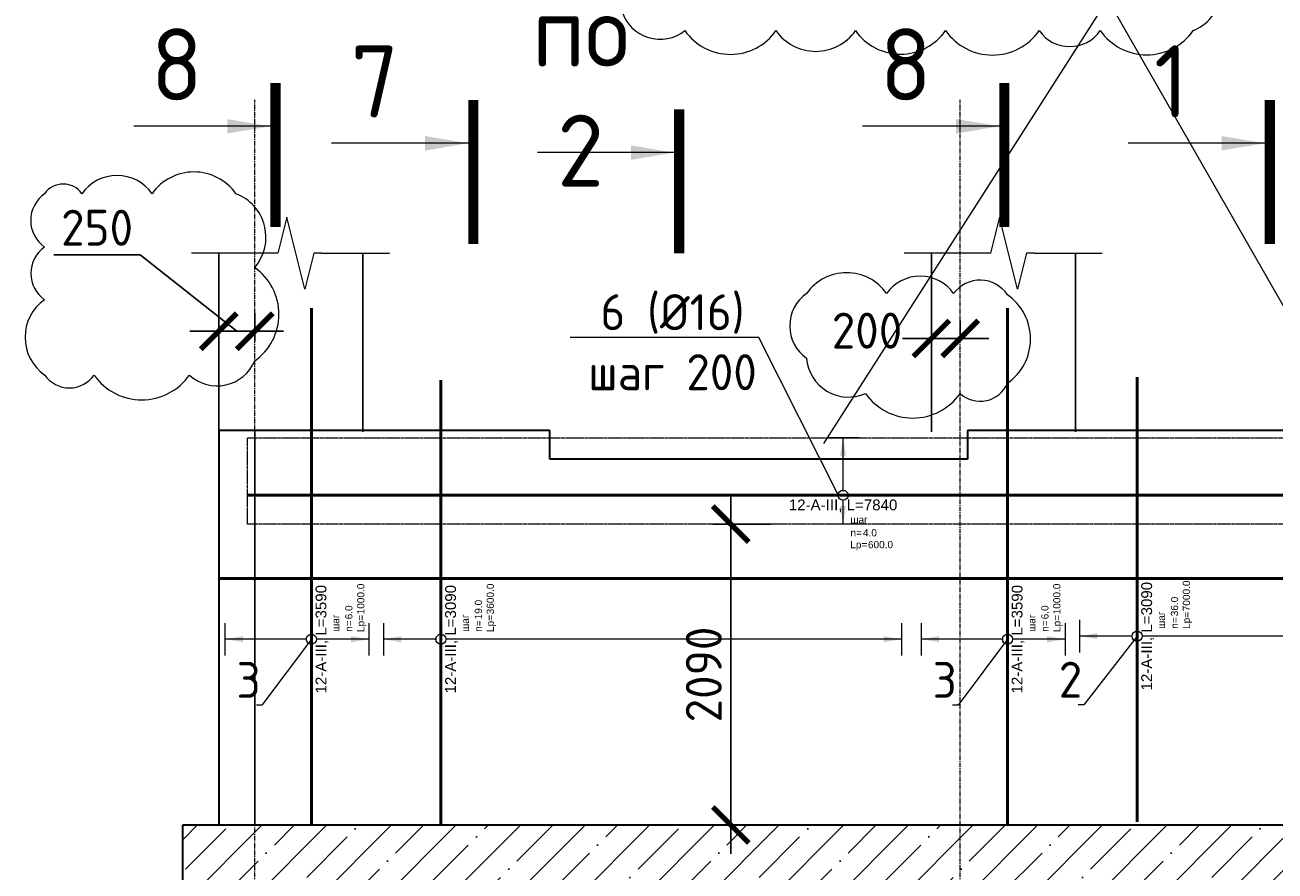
# Model space of a CAD drawing. Header units: millimetres. Extents: x 349531 to 1063351, y -131924 to 96186.
# Tile 115 of 230: x 571040 to 579722, y -26616 to -20739. Entities that reach past the tile are written whole.
import ezdxf
from ezdxf import colors
from ezdxf.entities.mleader import LeaderData, LeaderLine
from ezdxf.enums import TextEntityAlignment as Align
from ezdxf.math import Vec2, Vec3

# ---------------------------------------------------------------- set-up
doc = ezdxf.new("R2010")
doc.units = ezdxf.units.MM
doc.set_wipeout_variables(frame=1)
for name, pattern in [('01 Штриховая _4 мм_', [6, 3.5, -2.5]), ('______5', [1100, 800, -100, 100, -100]), ('________', [0]), ('GOST2.303 4', [7, 5, -2, 0]), ('HIDDEN2', [4.7625, 3.175, -1.5875]), ('осевая', [50.8, 31.75, -6.35, 6.35, -6.35])]:
    doc.linetypes.add(name, pattern=pattern)
for name, color, linetype, lineweight in [('AF_Stena', 90, 'Continuous', 18), ('Standard', 7, 'Continuous', 25), ('АрмСтер', 2, 'Continuous', 50), ('контур распр. стерхней', 2, 'GOST2.303 4', 20), ('Оси', 40, '______5', 18), ('подоснова', 151, 'Continuous', 5), ('размер', 1, 'Continuous', 25), ('РАЗМЕРЫ', 1, 'Continuous', 9), ('Узлы', 7, 'Continuous', 0)]:
    doc.layers.add(name, color=color, linetype=linetype, lineweight=lineweight)
doc.layers.add('АрмСтер_атрибуты', color=2, linetype='Continuous', lineweight=0, plot=False)
doc.styles.add('GOST-2.304_Type-B', font='GOST_Common.ttf')
doc.styles.get("Standard").update_dxf_attribs({"font": 'arial.ttf'})
doc.styles.add('Аннотативный', font='arial.ttf')
doc.dimstyles.new('СПДС', dxfattribs={"dimscale": 100, "dimtxt": 2.5, "dimasz": 2.5, "dimexe": 1.25, "dimexo": 0, "dimtad": 1, "dimdec": 0, "dimtxsty": 'GOST-2.304_Type-B', "dimblk": 'ARCHTICK', "dimcen": 2.5, "dimdle": 2, "dimadec": 0, "dimazin": 2, "dimtfac": 0.75, "dimtdec": 0, "dimtmove": 1, "dimatfit": 3, "dimfxl": 1, "dimtolj": 1, "dimarcsym": 1})

# ---------------------------------------------------------------- blocks, each defined once
blk = doc.blocks.new('*U679')
at = {"layer": 'РАЗМЕРЫ'}
for p, q in [((112.5, 400), (-112.5, 400)), ((112.5, -200), (-112.5, -200))]:
    blk.add_line(p, q, dxfattribs=at)
at = {"layer": 'РАЗМЕРЫ', "ltscale": 15}
blk.add_line((0, -200), (0, 400), dxfattribs=at)
at = {"layer": 'РАЗМЕРЫ'}
for points in [[(0, 400), (20.9, 274.8), (-20.9, 274.8)], [(0, -200), (20.9, -74.8), (-20.9, -74.8)]]:
    blk.add_solid(points, dxfattribs=at)
at = {"layer": 'АрмСтер_атрибуты', "color": 215, "ltscale": 15, "style": 'Аннотативный'}
for s, p in [('шаг', (51.4, -194.2)), ('n=', (51.4, -285.1)), ('Lр=', (50.2, -367.8))]:
    blk.add_text(s, height=50, dxfattribs=at).set_placement(p)
at = {"layer": 'АрмСтер_атрибуты', "style": 'Аннотативный', "flags": 8}
blk.add_attdef('ПОЗ', (110, 29.6), '', height=75, dxfattribs=at)
at = {"layer": 'АрмСтер_атрибуты', "color": 215, "style": 'Аннотативный'}
for tag, p, flags in [('ШАГ', (190.9, -194.2), 10), ('КОЛ', (138, -285.1), 8), ('ШИРИНА', (172.9, -367.8), 8)]:
    blk.add_attdef(tag, p, '', height=50, dxfattribs=dict(at, flags=flags))
at = {"layer": 'АрмСтер_атрибуты', "flags": 9}
for tag, p in [('МАССА', (-1033.5, -810.5)), ('ОБОЗНАЧЕНИЕ', (-1033.5, -924.4))]:
    blk.add_attdef(tag, p, '', height=75, dxfattribs=at)
at = {"linetype": 'Continuous', "lineweight": 0}
blk.add_wipeout([(35, 0), (28.3, 20.6), (10.8, 33.3), (-10.8, 33.3), (-28.3, 20.6), (-35, 0), (-28.3, -20.6), (-10.8, -33.3), (10.8, -33.3), (28.3, -20.6)], dxfattribs=at)
at = {"color": 0, "linetype": 'ByBlock', "lineweight": -2, "ltscale": 100}
blk.add_line((-4137.5, 0), (3702.5, 0), dxfattribs=at)
at = {"layer": 'РАЗМЕРЫ'}
blk.add_circle((0, 0), 35, dxfattribs=at)
at = {"layer": 'АрмСтер_атрибуты', "style": 'Аннотативный', "flags": 8}
blk.add_attdef('НАИМЕНОВАНИЕ', text='', height=75, dxfattribs=at).set_placement((0, -29.3), align=Align.TOP_CENTER)
blk = doc.blocks.new('_ArchTick')
at = {"color": 0, "linetype": 'ByBlock', "const_width": 0.15}
blk.add_lwpolyline([(-0.5, -0.5), (0.5, 0.5)], dxfattribs=at)
blk = doc.blocks.new('*D1174')
at = {"layer": 'DEFPOINTS', "color": 0, "lineweight": 50, "transparency": 16777216}
for p in [(576221, -24206), (575942.4, -26296), (576634.8, -26296)]:
    blk.add_point(p, dxfattribs=at)
at = {"layer": 'размер', "color": 0, "lineweight": -2, "transparency": 16777216}
for p, q in [((575942.4, -24006), (575942.4, -26496)), ((576221, -24206), (575817.4, -24206)), ((576634.8, -26296), (575817.4, -26296))]:
    blk.add_line(p, q, dxfattribs=at)
at = {"layer": 'размер', "color": 0, "lineweight": -2, "transparency": 16777216, "xscale": 250, "yscale": 250, "zscale": 250}
for p, rotation in [((575942.4, -24206), 90), ((575942.4, -26296), 270)]:
    blk.add_blockref('_ArchTick', p, dxfattribs=dict(at, rotation=rotation))
at = {"layer": 'размер', "color": 0, "transparency": 16777216, "insert": (575754.9, -25251), "char_height": 250, "attachment_point": 5, "rotation": 90, "style": 'GOST-2.304_Type-B'}
blk.add_mtext('\\A1;2090', dxfattribs=at)
blk = doc.blocks.new('_None')
blk = doc.blocks.new('*U1332')
at = {"layer": 'РАЗМЕРЫ'}
for p, q in [((112.5, 600), (-112.5, 600)), ((112.5, -400), (-112.5, -400))]:
    blk.add_line(p, q, dxfattribs=at)
at = {"layer": 'РАЗМЕРЫ', "ltscale": 15}
blk.add_line((0, -400), (0, 600), dxfattribs=at)
at = {"layer": 'РАЗМЕРЫ'}
for points in [[(0, 600), (20.9, 474.8), (-20.9, 474.8)], [(0, -400), (20.9, -274.8), (-20.9, -274.8)]]:
    blk.add_solid(points, dxfattribs=at)
at = {"layer": 'АрмСтер_атрибуты', "color": 215, "ltscale": 15, "style": 'Аннотативный'}
for s, p in [('шаг', (51.4, -194.2)), ('n=', (51.4, -285.1)), ('Lр=', (50.2, -367.8))]:
    blk.add_text(s, height=50, dxfattribs=at).set_placement(p)
at = {"layer": 'АрмСтер_атрибуты', "style": 'Аннотативный', "flags": 8}
blk.add_attdef('ПОЗ', (110, 29.6), '', height=75, dxfattribs=at)
at = {"layer": 'АрмСтер_атрибуты', "color": 215, "style": 'Аннотативный'}
for tag, p, flags in [('ШАГ', (190.9, -194.2), 10), ('КОЛ', (138, -285.1), 8), ('ШИРИНА', (172.9, -367.8), 8)]:
    blk.add_attdef(tag, p, '', height=50, dxfattribs=dict(at, flags=flags))
at = {"layer": 'АрмСтер_атрибуты', "flags": 9}
for tag, p in [('МАССА', (-2096, -410.5)), ('ОБОЗНАЧЕНИЕ', (-2096, -524.4))]:
    blk.add_attdef(tag, p, '', height=75, dxfattribs=at)
at = {"linetype": 'Continuous', "lineweight": 0}
blk.add_wipeout([(35, 0), (28.3, 20.6), (10.8, 33.3), (-10.8, 33.3), (-28.3, 20.6), (-35, 0), (-28.3, -20.6), (-10.8, -33.3), (10.8, -33.3), (28.3, -20.6)], dxfattribs=at)
at = {"color": 0, "linetype": 'ByBlock', "lineweight": -2, "ltscale": 100}
blk.add_line((-1290, 0), (2300, 0), dxfattribs=at)
at = {"layer": 'РАЗМЕРЫ'}
blk.add_circle((0, 0), 35, dxfattribs=at)
at = {"layer": 'АрмСтер_атрибуты', "style": 'Аннотативный', "flags": 8}
blk.add_attdef('НАИМЕНОВАНИЕ', text='', height=75, dxfattribs=at).set_placement((0, -29.3), align=Align.TOP_CENTER)
blk = doc.blocks.new('*U1366')
at = {"layer": 'РАЗМЕРЫ'}
for p, q in [((112.5, 400), (-112.5, 400)), ((112.5, -3200), (-112.5, -3200))]:
    blk.add_line(p, q, dxfattribs=at)
at = {"layer": 'РАЗМЕРЫ', "ltscale": 15}
blk.add_line((0, -3200), (0, 400), dxfattribs=at)
at = {"layer": 'РАЗМЕРЫ'}
for points in [[(0, 400), (20.9, 274.8), (-20.9, 274.8)], [(0, -3200), (20.9, -3074.8), (-20.9, -3074.8)]]:
    blk.add_solid(points, dxfattribs=at)
at = {"layer": 'АрмСтер_атрибуты', "color": 215, "ltscale": 15, "style": 'Аннотативный'}
for s, p in [('шаг', (51.4, -194.2)), ('n=', (51.4, -285.1)), ('Lр=', (50.2, -367.8))]:
    blk.add_text(s, height=50, dxfattribs=at).set_placement(p)
at = {"layer": 'АрмСтер_атрибуты', "style": 'Аннотативный', "flags": 8}
blk.add_attdef('ПОЗ', (110, 29.6), '', height=75, dxfattribs=at)
at = {"layer": 'АрмСтер_атрибуты', "color": 215, "style": 'Аннотативный'}
for tag, p, flags in [('ШАГ', (190.9, -194.2), 10), ('КОЛ', (138, -285.1), 8), ('ШИРИНА', (172.9, -367.8), 8)]:
    blk.add_attdef(tag, p, '', height=50, dxfattribs=dict(at, flags=flags))
at = {"layer": 'АрмСтер_атрибуты', "flags": 9}
for tag, p in [('МАССА', (-2096, -410.5)), ('ОБОЗНАЧЕНИЕ', (-2096, -524.4))]:
    blk.add_attdef(tag, p, '', height=75, dxfattribs=at)
at = {"linetype": 'Continuous', "lineweight": 0}
blk.add_wipeout([(35, 0), (28.3, 20.6), (10.8, 33.3), (-10.8, 33.3), (-28.3, 20.6), (-35, 0), (-28.3, -20.6), (-10.8, -33.3), (10.8, -33.3), (28.3, -20.6)], dxfattribs=at)
at = {"color": 0, "linetype": 'ByBlock', "lineweight": -2, "ltscale": 100}
blk.add_line((-1290, 0), (1800, 0), dxfattribs=at)
at = {"layer": 'РАЗМЕРЫ'}
blk.add_circle((0, 0), 35, dxfattribs=at)
at = {"layer": 'АрмСтер_атрибуты', "style": 'Аннотативный', "flags": 8}
blk.add_attdef('НАИМЕНОВАНИЕ', text='', height=75, dxfattribs=at).set_placement((0, -29.3), align=Align.TOP_CENTER)
blk = doc.blocks.new('*U1367')
at = {"layer": 'РАЗМЕРЫ'}
for p, q in [((112.5, 400), (-112.5, 400)), ((112.5, -6600), (-112.5, -6600))]:
    blk.add_line(p, q, dxfattribs=at)
at = {"layer": 'РАЗМЕРЫ', "ltscale": 15}
blk.add_line((0, -6600), (0, 400), dxfattribs=at)
at = {"layer": 'РАЗМЕРЫ'}
for points in [[(0, 400), (20.9, 274.8), (-20.9, 274.8)], [(0, -6600), (20.9, -6474.8), (-20.9, -6474.8)]]:
    blk.add_solid(points, dxfattribs=at)
at = {"layer": 'АрмСтер_атрибуты', "color": 215, "ltscale": 15, "style": 'Аннотативный'}
for s, p in [('шаг', (51.4, -194.2)), ('n=', (51.4, -285.1)), ('Lр=', (50.2, -367.8))]:
    blk.add_text(s, height=50, dxfattribs=at).set_placement(p)
at = {"layer": 'АрмСтер_атрибуты', "style": 'Аннотативный', "flags": 8}
blk.add_attdef('ПОЗ', (110, 29.6), '', height=75, dxfattribs=at)
at = {"layer": 'АрмСтер_атрибуты', "color": 215, "style": 'Аннотативный'}
for tag, p, flags in [('ШАГ', (190.9, -194.2), 10), ('КОЛ', (138, -285.1), 8), ('ШИРИНА', (172.9, -367.8), 8)]:
    blk.add_attdef(tag, p, '', height=50, dxfattribs=dict(at, flags=flags))
at = {"layer": 'АрмСтер_атрибуты', "flags": 9}
for tag, p in [('МАССА', (-2096, -410.5)), ('ОБОЗНАЧЕНИЕ', (-2096, -524.4))]:
    blk.add_attdef(tag, p, '', height=75, dxfattribs=at)
at = {"linetype": 'Continuous', "lineweight": 0}
blk.add_wipeout([(35, 0), (28.3, 20.6), (10.8, 33.3), (-10.8, 33.3), (-28.3, 20.6), (-35, 0), (-28.3, -20.6), (-10.8, -33.3), (10.8, -33.3), (28.3, -20.6)], dxfattribs=at)
at = {"color": 0, "linetype": 'ByBlock', "lineweight": -2, "ltscale": 100}
blk.add_line((-1290, 0), (1800, 0), dxfattribs=at)
at = {"layer": 'РАЗМЕРЫ'}
blk.add_circle((0, 0), 35, dxfattribs=at)
at = {"layer": 'АрмСтер_атрибуты', "style": 'Аннотативный', "flags": 8}
blk.add_attdef('НАИМЕНОВАНИЕ', text='', height=75, dxfattribs=at).set_placement((0, -29.3), align=Align.TOP_CENTER)
blk = doc.blocks.new('*U1369')
at = {"color": 0, "linetype": 'ByBlock', "lineweight": -2, "ltscale": 100}
blk.add_line((-10101.8, 0), (6798.2, 0), dxfattribs=at)
at = {"layer": 'АрмСтер_атрибуты', "flags": 9}
for tag, p in [('МАССА', (-927.9, 4789.5)), ('ОБОЗНАЧЕНИЕ', (-927.9, 4675.6))]:
    blk.add_attdef(tag, p, '', height=75, dxfattribs=at)
at = {"layer": 'АрмСтер_атрибуты', "style": 'Аннотативный', "flags": 8}
blk.add_attdef('ПОЗ', (110, 29.6), '', height=75, dxfattribs=at)
blk.add_attdef('НАИМЕНОВАНИЕ', text='', height=75, dxfattribs=at).set_placement((0, -29.3), align=Align.TOP_CENTER)
at = {"layer": 'АрмСтер_атрибуты', "color": 215, "style": 'Аннотативный'}
for tag, p, flags in [('ШАГ', (190.9, -194.2), 10), ('КОЛ', (138, -285.1), 8), ('ШИРИНА', (172.9, -367.8), 8)]:
    blk.add_attdef(tag, p, '', height=50, dxfattribs=dict(at, flags=flags))
blk = doc.blocks.new('*D1702')
at = {"layer": 'DEFPOINTS', "color": 0, "transparency": 16777216}
for p in [(572385.6, -22866.5), (572385.6, -22936.3), (572635.6, -22936.3)]:
    blk.add_point(p, dxfattribs=at)
at = {"layer": 'РАЗМЕРЫ', "color": 0, "lineweight": -2, "transparency": 16777216}
for p, q in [((571840.7, -22335.2), (571240.7, -22335.2)), ((572510.6, -22866.5), (571840.7, -22335.2)), ((572385.6, -22936.3), (572385.6, -22741.5)), ((572635.6, -22936.3), (572635.6, -22741.5)), ((572835.6, -22866.5), (572185.6, -22866.5))]:
    blk.add_line(p, q, dxfattribs=at)
at = {"layer": 'РАЗМЕРЫ', "color": 0, "lineweight": -2, "transparency": 16777216, "xscale": 250, "yscale": 250, "zscale": 250, "rotation": 180}
blk.add_blockref('_ArchTick', (572385.6, -22866.5), dxfattribs=at)
at = {"layer": 'РАЗМЕРЫ', "color": 0, "lineweight": -2, "transparency": 16777216, "xscale": 250, "yscale": 250, "zscale": 250}
blk.add_blockref('_ArchTick', (572635.6, -22866.5), dxfattribs=at)
at = {"layer": 'РАЗМЕРЫ', "color": 0, "transparency": 16777216, "insert": (571540.7, -22147.7), "char_height": 250, "attachment_point": 5, "style": 'GOST-2.304_Type-B'}
blk.add_mtext('\\A1;250', dxfattribs=at)
blk = doc.blocks.new('*D1703')
at = {"layer": 'DEFPOINTS', "color": 0, "transparency": 16777216}
for p in [(577335.6, -22916.8), (577335.6, -22916.8), (577535.6, -22916.8)]:
    blk.add_point(p, dxfattribs=at)
at = {"layer": 'РАЗМЕРЫ', "color": 0, "lineweight": -2, "transparency": 16777216}
for p, q in [((577335.6, -22916.8), (577335.6, -22791.8)), ((577535.6, -22916.8), (577535.6, -22791.8)), ((577735.6, -22916.8), (577135.6, -22916.8))]:
    blk.add_line(p, q, dxfattribs=at)
at = {"layer": 'РАЗМЕРЫ', "color": 0, "lineweight": -2, "transparency": 16777216, "xscale": 250, "yscale": 250, "zscale": 250, "rotation": 180}
blk.add_blockref('_ArchTick', (577335.6, -22916.8), dxfattribs=at)
at = {"layer": 'РАЗМЕРЫ', "color": 0, "lineweight": -2, "transparency": 16777216, "xscale": 250, "yscale": 250, "zscale": 250}
blk.add_blockref('_ArchTick', (577535.6, -22916.8), dxfattribs=at)
at = {"layer": 'РАЗМЕРЫ', "color": 0, "transparency": 16777216, "insert": (576888.5, -22862.5), "char_height": 250, "attachment_point": 5, "style": 'GOST-2.304_Type-B'}
blk.add_mtext('\\A1;200', dxfattribs=at)

msp = doc.modelspace()

# ---------------------------------------------------------------- hatches: boundary and pattern name
at = {"layer": 'размер', "transparency": 33554648}
h = msp.add_hatch(dxfattribs=at)
h.set_pattern_fill('ANSI35', color=1, scale=50)
h.paths.add_polyline_path([(581835.6, -26296), (580035.6, -26296), (580035.6, -26896), (581835.6, -26896)])
h.paths.add_polyline_path([(585935.6, -26296), (582935.6, -26296), (582935.6, -26896), (585935.6, -26896)])
h.paths.add_polyline_path([(589035.6, -26296), (585935.6, -26296), (585935.6, -26896), (589035.6, -26896)])
h.paths.add_polyline_path([(589535.6, -26296), (589035.6, -26296), (589035.6, -26896), (589535.6, -26896)])
h.paths.add_polyline_path([(582935.6, -26296), (581835.6, -26296), (581835.6, -26896), (582935.6, -26896)])
h.paths.add_polyline_path([(580035.6, -26296), (577535.6, -26296), (577535.6, -26896), (580035.6, -26896)])
h.paths.add_polyline_path([(577535.6, -26296), (572635.6, -26296), (572635.6, -26896), (577535.6, -26896)])
h.paths.add_polyline_path([(572635.6, -26296), (572135.6, -26296), (572135.6, -26896), (572635.6, -26896)])

# ---------------------------------------------------------------- linework, layer by layer
at = {"color": 7, "linetype": 'Continuous', "lineweight": 30, "transparency": 33554687}
msp.add_line((572635.6, -23556), (572385.6, -23556), dxfattribs=at)
at = {"layer": 'AF_Stena', "lineweight": 20}
for points in [[(572857.8, -22073.4), (572795.3, -22323.4)], [(572982.8, -22573.4), (572857.8, -22073.4)], [(577807.8, -22073.4), (577745.3, -22323.4)], [(577932.8, -22573.4), (577807.8, -22073.4)], [(572740.3, -22323.4), (572196.2, -22323.4)], [(572795.3, -22323.4), (572740.3, -22323.4)], [(573045.3, -22323.4), (572982.8, -22573.4)], [(573100.3, -22323.4), (573045.3, -22323.4)], [(573100.3, -22323.4), (573572.1, -22323.4)], [(577690.3, -22323.4), (577146.2, -22323.4)], [(577745.3, -22323.4), (577690.3, -22323.4)], [(577995.3, -22323.4), (577932.8, -22573.4)], [(578050.3, -22323.4), (577995.3, -22323.4)], [(578050.3, -22323.4), (578522.1, -22323.4)]]:
    msp.add_lwpolyline(points, dxfattribs=at)
at = {"layer": 'Standard', "linetype": 'Continuous', "lineweight": 30, "transparency": 33554687}
for p, q in [((572385.6, -23556), (572385.6, -26296)), ((572135.6, -26896), (572135.6, -26296)), ((572135.6, -26296), (589535.6, -26296))]:
    msp.add_line(p, q, dxfattribs=at)
at = {"layer": 'Standard', "linetype": 'HIDDEN2', "lineweight": 25, "transparency": 33554687}
msp.add_line((572635.6, -23556), (572635.6, -26296), dxfattribs=at)
at = {"layer": 'Standard', "linetype": '________', "lineweight": 30, "transparency": 33554687}
for p, q in [((574685.6, -23556), (572635.6, -23556)), ((574685.6, -23756), (574685.6, -23556)), ((577585.6, -23556), (577585.6, -23756)), ((580285.6, -23556), (577585.6, -23556)), ((577585.6, -23756), (574685.6, -23756))]:
    msp.add_line(p, q, dxfattribs=at)
at = {"layer": 'контур распр. стерхней', "linetype": '01 Штриховая _4 мм_'}
msp.add_lwpolyline([(580424.7, -24206), (572585.2, -24206), (572585.2, -23606), (580424.7, -23606)], close=True, dxfattribs=at)
at = {"layer": 'Оси', "color": 16, "linetype": 'осевая', "lineweight": 0, "transparency": 33554687}
for p, q in [((572635.6, -30315), (572635.6, -21260.3)), ((577535.6, -30315), (577535.6, -21260.3))]:
    msp.add_line(p, q, dxfattribs=at)
at = {"layer": 'размер'}
msp.add_line((572385.6, -23565.7), (572385.6, -22323.4), dxfattribs=at)
at = {"layer": 'РАЗМЕРЫ', "color": 240, "true_color": 0xed1f24}
msp.add_lwpolyline([(575185.9, -19719.6, 0.520567), (575185.9, -20129.5, 0.520567), (575185.9, -20645.2, 0.520567), (575623.8, -20778.8, 0.520567), (576256.1, -20778.8, 0.520567), (576808.2, -20778.8, 0.520567), (577434.8, -20778.8, 0.520567), (578084.9, -20778.8, 0.520567), (578509, -20778.8, 0.520567), (579153.8, -20778.8, 0.520567), (579269.5, -20267.9, 0.520567), (579269.5, -19834.6, 0.520567), (578846, -19719.6, 0.520567), (578375.7, -19719.6, 0.520567), (577746.1, -19719.6, 0.520567), (577381.7, -19719.6, 0.520567), (576924.9, -19719.6, 0.520567), (576273, -19719.6, 0.520567), (575878.2, -19719.6, 0.520567), (575434.6, -19719.6, 0.520567)], format="xyb", close=True, dxfattribs=at)
at = {"layer": 'Узлы', "color": 1, "linetype": 'Continuous', "lineweight": 0}
for p, q in [((572744.9, -21443.1, 200), (571794.9, -21443.1, 200)), ((577807.6, -21443.1, 200), (576857.6, -21443.1, 200)), ((574119.4, -21561.1), (573169.4, -21561.1)), ((579651.6, -21561.1), (578701.6, -21561.1)), ((575548.9, -21626, -160), (574598.9, -21626, -160))]:
    msp.add_line(p, q, dxfattribs=at)
at = {"layer": 'Узлы', "color": 1, "linetype": 'Continuous', "lineweight": 0, "const_width": 70}
for points, elevation in [([(572779.9, -21143.1), (572779.9, -22143.1)], 200), ([(577842.6, -21143.1), (577842.6, -22143.1)], 200), ([(575583.9, -21326), (575583.9, -22326)], -160)]:
    msp.add_lwpolyline(points, dxfattribs=dict(at, elevation=elevation))
for points in [[(574154.4, -21261.1), (574154.4, -22261.1)], [(579686.6, -21261.1), (579686.6, -22261.1)]]:
    msp.add_lwpolyline(points, dxfattribs=at)
at = {"layer": 'Узлы', "color": 1, "linetype": 'Continuous', "lineweight": 0}
for points in [[(572744.9, -21443.1, 200), (572444.5, -21493.4, 200), (572444.5, -21392.9, 200)], [(577807.6, -21443.1, 200), (577507.2, -21493.4, 200), (577507.2, -21392.9, 200)], [(574119.4, -21561.1), (573819, -21510.8), (573819, -21611.4)], [(579651.6, -21561.1), (579351.1, -21510.8), (579351.1, -21611.4)], [(575548.9, -21626, -160), (575248.4, -21575.7, -160), (575248.4, -21676.2, -160)]]:
    msp.add_solid(points, dxfattribs=at)

# ---------------------------------------------------------------- texts
at = {"layer": 'Узлы', "color": 1, "linetype": 'Continuous', "lineweight": 0, "char_height": 500, "attachment_point": 5, "style": 'GOST-2.304_Type-B'}
for s, width, insert in [('по 2', 1150.735, (574898.9, -21196, -160)), ('8', 723.88, (572094.9, -21013.1, 200)), ('8', 723.88, (577157.6, -21013.1, 200)), ('7', 723.88, (573469.4, -21131.1)), ('1', 723.88, (579001.6, -21131.1))]:
    msp.add_mtext_dynamic_manual_height_columns(s, width=width, gutter_width=25, heights=[0], dxfattribs=dict(at, insert=insert))

# ---------------------------------------------------------------- next in the draw order: block references
at = {"layer": 'АрмСтер', "ltscale": 15}
ref = msp.add_blockref('*U679', (576722.2, -24006), dxfattribs=at)
ref.add_attrib('НАИМЕНОВАНИЕ', '12-A-III, L=7840', dxfattribs={"layer": 'АрмСтер_атрибуты', "height": 75, "style": 'Аннотативный', "flags": 8}).set_placement((576722.2, -24035.3), align=Align.TOP_CENTER)
ref.add_attrib('КОЛ', '4.0', (576860.2, -24291.1), dxfattribs={"layer": 'АрмСтер_атрибуты', "color": 215, "height": 50, "style": 'Аннотативный', "flags": 8})
ref.add_attrib('ШИРИНА', '600.0', (576895, -24373.8), dxfattribs={"layer": 'АрмСтер_атрибуты', "color": 215, "height": 50, "style": 'Аннотативный', "flags": 8})

# ---------------------------------------------------------------- next in the draw order: linework, layer by layer
at = {"layer": 'размер'}
for p, q in [((573385.6, -22323.4), (573385.6, -23565.7)), ((577335.6, -23565.7), (577335.6, -22323.4)), ((578335.6, -22323.4), (578335.6, -23565.7))]:
    msp.add_line(p, q, dxfattribs=at)

# ---------------------------------------------------------------- next in the draw order: dimensions: what is measured, and where the dimension line sits
dim = msp.add_linear_dim(base=(575942.4, -26296), p1=(576221, -24206), p2=(576634.8, -26296), angle=90, dimstyle='СПДС', dxfattribs=at)
dim.commit()
dim.dimension.update_dxf_attribs({"geometry": '*D1174', "text_midpoint": (575754.9, -25251)})

# ---------------------------------------------------------------- next in the draw order: leaders
at = {"layer": 'подоснова', "color": 2, "ltscale": 0.3}
ml = msp.add_multileader_mtext('Standard', dxfattribs=at)
ml.set_content('6 (%%C16)\\Pшаг 200', color=2, style='GOST-2.304_Type-B')
ml.set_leader_properties(color=256, linetype='ByLayer', lineweight=15)
ml.set_arrow_properties(name='NONE')
ml.build(insert=Vec2(0, 0))
ml.multileader.update_dxf_attribs({"text_left_attachment_type": 6, "text_right_attachment_type": 6, "dogleg_length": 0.1, "arrow_head_size": 18})
ctx = ml.context
ctx.base_point, ctx.char_height, ctx.arrow_head_size, ctx.landing_gap_size, ctx.plane_origin = Vec3(574937, -22909.4), 250, 18, 20, Vec3(566827.7, -22845.1)
ctx.left_attachment, ctx.right_attachment, ctx.text_align_type = 6, 6, 1
notes = []
notes.append((ctx, [(1, (1, 1, 0), (576137.7, -22909.4), (-1, 0), 0.1, [(0, [(576695.5, -24016.8)], 0, [])])]))
ctx.mtext.insert, ctx.mtext.alignment, ctx.mtext.flow_direction = Vec3(575537.3, -22609.4), 2, 5
for ctx, leaders in notes:
    for number, flags, end, landing, length, lines in leaders:
        leader = LeaderData()
        leader.index, (leader.has_last_leader_line, leader.has_dogleg_vector, leader.attachment_direction) = number, flags
        leader.last_leader_point, leader.dogleg_vector, leader.dogleg_length = Vec3(end), Vec3(landing), length
        for number, points, colour, breaks in lines:
            line = LeaderLine()
            line.index, line.vertices, line.color, line.breaks = number, Vec3.list(points), colors.encode_raw_color(colour), breaks
            leader.lines.append(line)
        ctx.leaders.append(leader)

# ---------------------------------------------------------------- next in the draw order: block references
at = {"layer": 'АрмСтер', "ltscale": 15}
ref = msp.add_blockref('*U1332', (573029.1, -25006), dxfattribs=dict(at, rotation=90))
ref.add_attrib('НАИМЕНОВАНИЕ', '12-A-III, L=3590', dxfattribs={"layer": 'АрмСтер_атрибуты', "height": 75, "rotation": 90, "style": 'Аннотативный', "flags": 8}).set_placement((573058.4, -25006), align=Align.TOP_CENTER)
ref.add_attrib('КОЛ', '6.0', (573314.2, -24867.9), dxfattribs={"layer": 'АрмСтер_атрибуты', "color": 215, "height": 50, "rotation": 90, "style": 'Аннотативный', "flags": 8})
ref.add_attrib('ШИРИНА', '1000.0', (573396.9, -24833.1), dxfattribs={"layer": 'АрмСтер_атрибуты', "color": 215, "height": 50, "rotation": 90, "style": 'Аннотативный', "flags": 8})
ref = msp.add_blockref('*U1332', (577864.1, -25006), dxfattribs=dict(at, rotation=90))
ref.add_attrib('НАИМЕНОВАНИЕ', '12-A-III, L=3590', dxfattribs={"layer": 'АрмСтер_атрибуты', "height": 75, "rotation": 90, "style": 'Аннотативный', "flags": 8}).set_placement((577893.4, -25006), align=Align.TOP_CENTER)
ref.add_attrib('КОЛ', '6.0', (578149.2, -24867.9), dxfattribs={"layer": 'АрмСтер_атрибуты', "color": 215, "height": 50, "rotation": 90, "style": 'Аннотативный', "flags": 8})
ref.add_attrib('ШИРИНА', '1000.0', (578231.9, -24833.1), dxfattribs={"layer": 'АрмСтер_атрибуты', "color": 215, "height": 50, "rotation": 90, "style": 'Аннотативный', "flags": 8})
ref = msp.add_blockref('*U1366', (573929.1, -25006), dxfattribs=dict(at, rotation=90))
ref.add_attrib('НАИМЕНОВАНИЕ', '12-A-III, L=3090', dxfattribs={"layer": 'АрмСтер_атрибуты', "height": 75, "rotation": 90, "style": 'Аннотативный', "flags": 8}).set_placement((573958.4, -25006), align=Align.TOP_CENTER)
ref.add_attrib('КОЛ', '19.0', (574214.2, -24867.9), dxfattribs={"layer": 'АрмСтер_атрибуты', "color": 215, "height": 50, "rotation": 90, "style": 'Аннотативный', "flags": 8})
ref.add_attrib('ШИРИНА', '3600.0', (574296.9, -24833.1), dxfattribs={"layer": 'АрмСтер_атрибуты', "color": 215, "height": 50, "rotation": 90, "style": 'Аннотативный', "flags": 8})
ref = msp.add_blockref('*U1367', (578764.1, -24984.7), dxfattribs=dict(at, rotation=90))
ref.add_attrib('НАИМЕНОВАНИЕ', '12-A-III, L=3090', dxfattribs={"layer": 'АрмСтер_атрибуты', "height": 75, "rotation": 90, "style": 'Аннотативный', "flags": 8}).set_placement((578793.4, -24984.7), align=Align.TOP_CENTER)
ref.add_attrib('КОЛ', '36.0', (579049.2, -24846.6), dxfattribs={"layer": 'АрмСтер_атрибуты', "color": 215, "height": 50, "rotation": 90, "style": 'Аннотативный', "flags": 8})
ref.add_attrib('ШИРИНА', '7000.0', (579131.9, -24811.8), dxfattribs={"layer": 'АрмСтер_атрибуты', "color": 215, "height": 50, "rotation": 90, "style": 'Аннотативный', "flags": 8})

# ---------------------------------------------------------------- next in the draw order: linework, layer by layer
at = {"layer": 'РАЗМЕРЫ', "color": 240, "true_color": 0xed1f24}
for points in [[(571176, -21911.5, 0.520567), (571176, -22282.2, 0.520567), (571176, -22647.4, 0.520567), (571176.7, -23171, 0.520567), (571519.7, -23171, 0.520567), (572182.2, -23171, 0.520567), (572635.6, -23072.2, 0.520567), (572635.6, -22424.9, 0.520567), (572504.7, -21911.5, 0.520567), (571922.6, -21911.5, 0.520567), (571435.3, -21911.5, 0.520567)], [(576468.8, -22604.7, 0.520567), (576468.8, -23054.2, 0.520567), (576878.2, -23298.4, 0.520567), (577535.6, -23298.4, 0.520567), (577864.1, -23227.9, 0.520567), (577864.1, -22613.7, 0.520567), (577490.3, -22604.7, 0.520567), (577024.8, -22604.7, 0.520567)]]:
    msp.add_lwpolyline(points, format="xyb", close=True, dxfattribs=at)

# ---------------------------------------------------------------- next in the draw order: block references
at = {"layer": 'АрмСтер', "ltscale": 15}
msp.add_blockref('*U1369', (582486.1, -24584.7), dxfattribs=at)

# ---------------------------------------------------------------- next in the draw order: dimensions: what is measured, and where the dimension line sits
at = {"layer": 'РАЗМЕРЫ', "color": 1}
for base, p1, p2, picture, middle in [((572385.6, -22866.5), (572635.6, -22936.3), (572385.6, -22936.3), '*D1702', (571778.2, -22335.2)), ((577335.6, -22916.8), (577535.6, -22916.8), (577335.6, -22916.8), '*D1703', (576888.5, -23050))]:
    dim = msp.add_linear_dim(base=base, p1=p1, p2=p2, dimstyle='СПДС', dxfattribs=at)
    dim.commit()
    dim.dimension.update_dxf_attribs({"geometry": picture, "text_midpoint": middle, "dimtype": 160})

# ---------------------------------------------------------------- next in the draw order: leaders
at = {"layer": 'подоснова', "color": 2, "ltscale": 0.3}
ml = msp.add_multileader_mtext('Standard', dxfattribs=at)
ml.set_content('отрезать по месту', color=2, style='GOST-2.304_Type-B')
ml.set_leader_properties(color=256, linetype='ByLayer', lineweight=15)
ml.set_arrow_properties(name='NONE')
ml.build(insert=Vec2(0, 0))
ml.multileader.update_dxf_attribs({"text_left_attachment_type": 6, "text_right_attachment_type": 6, "dogleg_length": 0.1, "arrow_head_size": 18})
ctx = ml.context
ctx.base_point, ctx.char_height, ctx.arrow_head_size, ctx.landing_gap_size, ctx.plane_origin = Vec3(575613.4, -20559.6), 250, 18, 20, Vec3(565152.1, -21935.4)
ctx.left_attachment, ctx.right_attachment, ctx.text_align_type = 6, 6, 1
notes = []
notes.append((ctx, [(1, (1, 1, 0), (578562.2, -20559.6), (-1, 0), 0.1, [(0, [(576589.5, -23646.8)], 0, []), (1, [(580343.2, -23677)], 0, [])])]))
ctx.mtext.insert, ctx.mtext.alignment, ctx.mtext.flow_direction = Vec3(577087.8, -20234.6), 2, 5
for ctx, leaders in notes:
    for number, flags, end, landing, length, lines in leaders:
        leader = LeaderData()
        leader.index, (leader.has_last_leader_line, leader.has_dogleg_vector, leader.attachment_direction) = number, flags
        leader.last_leader_point, leader.dogleg_vector, leader.dogleg_length = Vec3(end), Vec3(landing), length
        for number, points, colour, breaks in lines:
            line = LeaderLine()
            line.index, line.vertices, line.color, line.breaks = number, Vec3.list(points), colors.encode_raw_color(colour), breaks
            leader.lines.append(line)
        ctx.leaders.append(leader)

# ---------------------------------------------------------------- next in the draw order: leaders
at = {"layer": 'подоснова'}
ml = msp.add_multileader_mtext('Standard', dxfattribs=at)
ml.set_content('2', color=256, style='GOST-2.304_Type-B')
ml.set_leader_properties(color=256, linetype='ByLayer', lineweight=15)
ml.set_arrow_properties(name='NONE')
ml.build(insert=Vec2(0, 0))
ml.multileader.update_dxf_attribs({"text_left_attachment_type": 6, "text_right_attachment_type": 6, "dogleg_length": 10, "arrow_head_size": 18})
ctx = ml.context
ctx.base_point, ctx.char_height, ctx.arrow_head_size, ctx.landing_gap_size, ctx.plane_origin = Vec3(578219.1, -25462), 250, 18, 20, Vec3(577224.6, -23699)
ctx.left_attachment, ctx.right_attachment, ctx.text_align_type = 6, 6, 1
notes = []
notes.append((ctx, [(1, (1, 1, 0), (578394.1, -25462), (-1, 0), 10, [(0, [(578764.1, -24984.7)], 0, [])])]))
ctx.mtext.insert, ctx.mtext.width, ctx.mtext.alignment, ctx.mtext.flow_direction = Vec3(578301.6, -25162), 8.942, 2, 5
ml = msp.add_multileader_mtext('Standard', dxfattribs=at)
ml.set_content('3', color=256, style='GOST-2.304_Type-B')
ml.set_leader_properties(color=256, linetype='ByLayer', lineweight=15)
ml.set_arrow_properties(name='NONE')
ml.build(insert=Vec2(0, 0))
ml.multileader.update_dxf_attribs({"text_left_attachment_type": 6, "text_right_attachment_type": 6, "dogleg_length": 10, "arrow_head_size": 18})
ctx = ml.context
ctx.base_point, ctx.char_height, ctx.arrow_head_size, ctx.landing_gap_size, ctx.plane_origin = Vec3(572511, -25463.8), 250, 18, 20, Vec3(571516.5, -23700.7)
ctx.left_attachment, ctx.right_attachment, ctx.text_align_type = 6, 6, 1
notes.append((ctx, [(1, (1, 1, 0), (572686, -25463.8), (-1, 0), 10, [(0, [(573029.1, -25006)], 0, [])])]))
ctx.mtext.insert, ctx.mtext.width, ctx.mtext.alignment, ctx.mtext.flow_direction = Vec3(572593.5, -25163.8), 8.942, 2, 5
ml = msp.add_multileader_mtext('Standard', dxfattribs=at)
ml.set_content('3', color=256, style='GOST-2.304_Type-B')
ml.set_leader_properties(color=256, linetype='ByLayer', lineweight=15)
ml.set_arrow_properties(name='NONE')
ml.build(insert=Vec2(0, 0))
ml.multileader.update_dxf_attribs({"text_left_attachment_type": 6, "text_right_attachment_type": 6, "dogleg_length": 10, "arrow_head_size": 18})
ctx = ml.context
ctx.base_point, ctx.char_height, ctx.arrow_head_size, ctx.landing_gap_size, ctx.plane_origin = Vec3(577346, -25463.8), 250, 18, 20, Vec3(576351.5, -23700.7)
ctx.left_attachment, ctx.right_attachment, ctx.text_align_type = 6, 6, 1
notes.append((ctx, [(1, (1, 1, 0), (577521, -25463.8), (-1, 0), 10, [(0, [(577864.1, -25006)], 0, [])])]))
ctx.mtext.insert, ctx.mtext.width, ctx.mtext.alignment, ctx.mtext.flow_direction = Vec3(577428.5, -25163.8), 8.942, 2, 5
for ctx, leaders in notes:
    for number, flags, end, landing, length, lines in leaders:
        leader = LeaderData()
        leader.index, (leader.has_last_leader_line, leader.has_dogleg_vector, leader.attachment_direction) = number, flags
        leader.last_leader_point, leader.dogleg_vector, leader.dogleg_length = Vec3(end), Vec3(landing), length
        for number, points, colour, breaks in lines:
            line = LeaderLine()
            line.index, line.vertices, line.color, line.breaks = number, Vec3.list(points), colors.encode_raw_color(colour), breaks
            leader.lines.append(line)
        ctx.leaders.append(leader)

doc.saveas('drawing.dxf')
